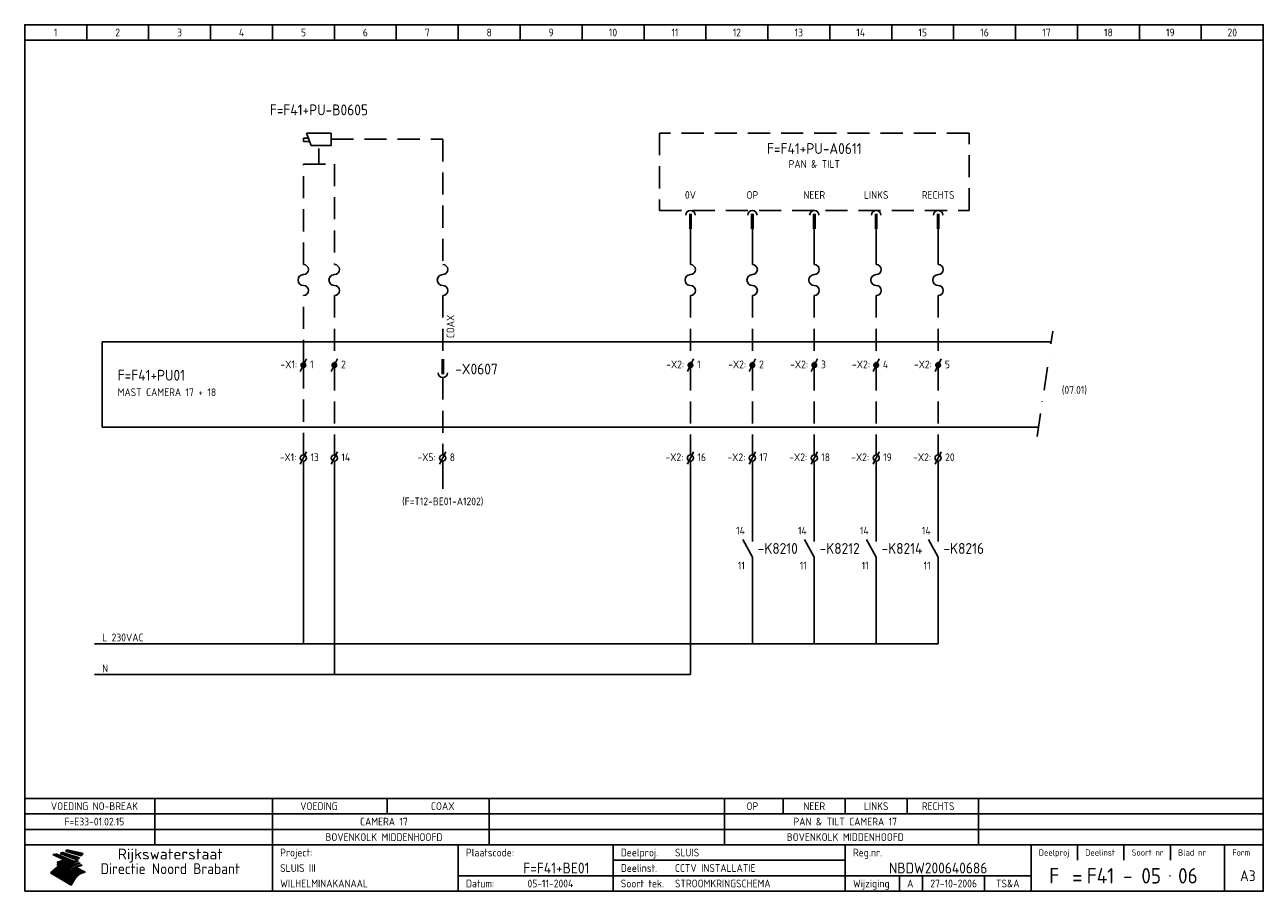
# Model space of a CAD drawing. Extents: x 10 to 410, y 10 to 290.
import ezdxf
from ezdxf.enums import TextEntityAlignment as Align

# ---------------------------------------------------------------- set-up
doc = ezdxf.new("R2010")
doc.units = 0
doc.header["$LTSCALE"] = 15
doc.header["$MEASUREMENT"] = 0
doc.linetypes.add('DASHDOT', pattern=[1, 0.5, -0.25, 0, -0.25])
doc.linetypes.add('HIDDEN', pattern=[9.525, 6.35, -3.175])
doc.layers.get('0').update_dxf_attribs({"linetype": 'CONTINUOUS'})
for name, color, linetype in [('0-25', 7, 'CONTINUOUS'), ('0-35', 2, 'CONTINUOUS'), ('0-50', 3, 'CONTINUOUS'), ('B-25', 7, 'CONTINUOUS'), ('B-35', 2, 'CONTINUOUS'), ('S-25', 7, 'CONTINUOUS')]:
    doc.layers.add(name, color=color, linetype=linetype)
doc.styles.add('ISO', font='iso.shx')
doc.styles.get("Standard").update_dxf_attribs({"font": 'iso.shx'})

# ---------------------------------------------------------------- blocks, each defined once
blk = doc.blocks.new('X101')
at = {"layer": 'S-25', "color": 0}
blk.add_line((1, 2), (-1, -2), dxfattribs=at)
at = {"layer": 'S-25', "color": 0, "const_width": 1}
blk.add_lwpolyline([(-0.5, 0, 1), (0.5, 0, 1)], format="xyb", close=True, dxfattribs=at)
at = {"layer": 'B-25'}
blk.add_attdef('LC', text='', height=2.5, dxfattribs=at).set_placement((-2, -1), align=Align.RIGHT)
blk.add_attdef('KT', (2.16, -1), '', height=2.5, dxfattribs=at)
blk = doc.blocks.new('X105')
at = {"layer": '0-25', "color": 0}
blk.add_line((1, 2), (-1, -2), dxfattribs=at)
blk.add_circle((0, 0), 1, dxfattribs=at)
at = {"layer": '0-25'}
blk.add_point((0, 0), dxfattribs=at)
at = {"layer": 'B-25', "style": 'ISO'}
blk.add_attdef('LC', text='', height=2.5, dxfattribs=at).set_placement((-2.26, -1), align=Align.RIGHT)
blk.add_attdef('KT', (2.26, -1), '', height=2.5, dxfattribs=at)
blk = doc.blocks.new('KADERA3')
at = {"layer": '0-25'}
for p, q in [((30, 285), (30, 290)), ((50, 285), (50, 290)), ((70, 285), (70, 290)), ((90, 285), (90, 290)), ((110, 285), (110, 290)), ((130, 285), (130, 290)), ((150, 285), (150, 290)), ((170, 285), (170, 290)), ((190, 285), (190, 290)), ((210, 285), (210, 290)), ((230, 285), (230, 290)), ((250, 285), (250, 290)), ((270, 285), (270, 290)), ((290, 285), (290, 290)), ((310, 285), (310, 290)), ((330, 285), (330, 290)), ((350, 285), (350, 290)), ((370, 285), (370, 290)), ((390, 285), (390, 290)), ((10, 285), (410, 285)), ((410, 35), (10, 35)), ((410, 30), (10, 30)), ((350, 25), (350, 20)), ((365, 25), (365, 20)), ((380, 25), (380, 20)), ((200, 20), (275, 20)), ((150, 15), (335, 15)), ((292.5, 15), (292.5, 10)), ((300, 15), (300, 10)), ((320, 15), (320, 10))]:
    blk.add_line(p, q, dxfattribs=at)
at = {"layer": '0-25', "color": 7}
for p, q in [((19.1, 21.89), (25.12, 19)), ((19.1, 21.89), (25.12, 19)), ((19.17, 21.86), (20.7, 21.86)), ((19.29, 21.8), (20.83, 21.8)), ((19.4, 21.75), (20.96, 21.75)), ((19.52, 21.69), (21.09, 21.69)), ((19.64, 21.63), (21.22, 21.63)), ((19.74, 21.92), (20.56, 21.92)), ((19.75, 21.58), (21.36, 21.58)), ((19.87, 21.52), (21.49, 21.52)), ((19.99, 21.47), (21.62, 21.47)), ((20.11, 21.41), (21.75, 21.41)), ((20.22, 21.35), (21.88, 21.35)), ((20.25, 21.97), (20.43, 21.97)), ((20.34, 21.3), (22.02, 21.3)), ((20.38, 21.99), (26.02, 19.59)), ((20.38, 21.99), (26.02, 19.59)), ((20.46, 21.24), (22.15, 21.24)), ((20.57, 21.18), (22.28, 21.18)), ((20.69, 21.13), (22.41, 21.13)), ((20.81, 21.07), (22.55, 21.07)), ((20.92, 21.02), (22.68, 21.02)), ((21.04, 20.96), (22.81, 20.96)), ((21.16, 20.9), (22.94, 20.9)), ((21.27, 20.85), (23.07, 20.85)), ((21.39, 20.79), (23.21, 20.79)), ((21.47, 22.25), (26.83, 20.19)), ((21.47, 22.25), (26.83, 20.19)), ((21.49, 22.25), (23.07, 22.25)), ((21.51, 20.73), (23.34, 20.73)), ((21.6, 22.2), (23.25, 22.2)), ((21.63, 20.68), (23.47, 20.68)), ((21.65, 22.31), (22.89, 22.31)), ((21.74, 20.62), (23.6, 20.62)), ((21.75, 22.14), (23.42, 22.14)), ((21.8, 22.37), (22.71, 22.37)), ((21.86, 20.57), (23.73, 20.57)), ((21.9, 22.08), (23.6, 22.08)), ((21.94, 22.42), (22.53, 22.42)), ((21.98, 20.51), (23.87, 20.51)), ((22.04, 22.03), (23.78, 22.03)), ((22.06, 22.48), (22.36, 22.48)), ((22.09, 20.45), (24, 20.45)), ((22.18, 22.53), (27.65, 20.8)), ((22.18, 22.53), (27.65, 20.8)), ((22.19, 21.97), (23.96, 21.97)), ((22.21, 20.4), (24.13, 20.4)), ((22.33, 20.34), (24.26, 20.34)), ((22.34, 21.92), (24.13, 21.92)), ((22.37, 20), (23.08, 20)), ((22.44, 20.28), (24.4, 20.28)), ((22.48, 21.86), (24.31, 21.86)), ((22.49, 20.06), (23.04, 20.06)), ((22.56, 20.23), (24.53, 20.23)), ((22.61, 20.12), (22.93, 20.12)), ((22.63, 21.8), (24.49, 21.8)), ((22.68, 20.17), (24.66, 20.17)), ((22.71, 20.17), (22.82, 20.17)), ((23.11, 20.02), (22.77, 20.2)), ((23.11, 20.02), (22.77, 20.2)), ((22.78, 21.75), (24.67, 21.75)), ((22.79, 20.12), (24.79, 20.12)), ((22.91, 20.06), (24.92, 20.06)), ((22.92, 21.69), (24.85, 21.69)), ((23.03, 20), (25.06, 20)), ((23.07, 21.63), (25.02, 21.63)), ((23.14, 22.99), (28.22, 21.46)), ((23.14, 22.99), (28.22, 21.46)), ((23.15, 22.98), (25.33, 22.98)), ((23.22, 21.58), (25.2, 21.58)), ((23.23, 23.04), (25.09, 23.04)), ((23.32, 23.1), (24.84, 23.1)), ((23.34, 22.93), (25.57, 22.93)), ((23.36, 21.52), (25.38, 21.52)), ((23.4, 23.15), (24.6, 23.15)), ((23.49, 23.21), (24.36, 23.21)), ((23.51, 21.47), (25.56, 21.47)), ((23.52, 22.87), (25.81, 22.87)), ((23.57, 23.27), (24.12, 23.27)), ((23.64, 23.32), (23.87, 23.32)), ((23.66, 21.41), (25.74, 21.41)), ((23.7, 23.36), (28.82, 22.17)), ((23.7, 23.36), (28.82, 22.17)), ((23.71, 22.82), (26.06, 22.82)), ((23.8, 21.35), (25.91, 21.35)), ((23.9, 22.76), (26.3, 22.76)), ((23.95, 21.3), (26.09, 21.3)), ((24.09, 22.7), (26.54, 22.7)), ((24.09, 21.24), (26.27, 21.24)), ((24.24, 21.18), (26.45, 21.18)), ((24.27, 22.65), (26.78, 22.65)), ((24.39, 21.13), (26.62, 21.13)), ((24.46, 22.59), (27.03, 22.59)), ((24.53, 21.07), (26.8, 21.07)), ((24.65, 22.53), (27.27, 22.53)), ((24.68, 21.02), (26.98, 21.02)), ((24.83, 20.96), (27.16, 20.96)), ((24.84, 22.48), (27.51, 22.48)), ((24.97, 20.9), (27.34, 20.9)), ((25.02, 22.42), (27.75, 22.42)), ((25.12, 20.85), (27.51, 20.85)), ((25.21, 22.37), (28, 22.37)), ((25.27, 20.79), (27.63, 20.79)), ((25.4, 22.31), (28.24, 22.31)), ((25.41, 20.73), (27.57, 20.73)), ((25.56, 20.68), (27.51, 20.68)), ((25.58, 22.25), (28.48, 22.25)), ((25.71, 20.62), (27.44, 20.62)), ((25.77, 22.2), (28.72, 22.2)), ((25.85, 20.57), (27.37, 20.57)), ((25.96, 22.14), (28.79, 22.14)), ((26, 20.51), (27.29, 20.51)), ((26.15, 22.08), (28.75, 22.08)), ((26.15, 20.45), (27.22, 20.45)), ((26.29, 20.4), (27.14, 20.4)), ((26.33, 22.03), (28.71, 22.03)), ((26.44, 20.34), (27.06, 20.34)), ((26.52, 21.97), (28.66, 21.97)), ((26.59, 20.28), (26.97, 20.28)), ((26.71, 21.92), (28.62, 21.92)), ((26.73, 20.23), (26.89, 20.23)), ((26.9, 21.86), (28.57, 21.86)), ((27.08, 21.8), (28.52, 21.8)), ((27.27, 21.75), (28.48, 21.75)), ((27.46, 21.69), (28.43, 21.69)), ((27.65, 21.63), (28.38, 21.63)), ((27.83, 21.58), (28.33, 21.58)), ((28.02, 21.52), (28.28, 21.52)), ((28.21, 21.47), (28.22, 21.47)), ((20.58, 17.88), (18.3, 16)), ((20.58, 17.88), (18.3, 16)), ((24.94, 11.97), (18.3, 16)), ((24.94, 11.97), (18.3, 16)), ((18.31, 16.01), (20.96, 16.01)), ((18.38, 16.07), (21.46, 16.07)), ((18.45, 16.12), (21.88, 16.12)), ((18.52, 16.18), (22.15, 16.18)), ((18.59, 16.23), (22.38, 16.23)), ((18.65, 16.29), (22.58, 16.29)), ((18.72, 16.35), (22.75, 16.35)), ((18.79, 16.4), (22.91, 16.4)), ((18.86, 16.46), (20.6, 16.46)), ((18.93, 16.52), (20.6, 16.52)), ((18.99, 16.57), (20.6, 16.57)), ((19.06, 16.63), (20.6, 16.63)), ((19.13, 16.68), (20.6, 16.68)), ((19.2, 16.74), (20.6, 16.74)), ((19.27, 16.8), (20.6, 16.8)), ((19.33, 16.85), (21.07, 16.85)), ((19.4, 16.91), (21.55, 16.91)), ((19.47, 16.97), (21.88, 16.97)), ((19.54, 17.02), (22.13, 17.02)), ((19.61, 17.08), (22.34, 17.08)), ((19.67, 17.13), (20.6, 17.13)), ((19.74, 17.19), (20.6, 17.19)), ((19.81, 17.25), (20.6, 17.25)), ((19.88, 17.3), (20.6, 17.3)), ((19.95, 17.36), (20.6, 17.36)), ((20.01, 17.42), (20.6, 17.42)), ((20.08, 17.47), (20.93, 17.47)), ((20.15, 17.53), (21.26, 17.53)), ((20.22, 17.58), (21.51, 17.58)), ((20.29, 17.64), (21.72, 17.64)), ((20.35, 17.7), (21.9, 17.7)), ((20.42, 17.75), (22.07, 17.75)), ((20.49, 17.81), (22.22, 17.81)), ((20.56, 17.87), (22.36, 17.87)), ((20.6, 19.11), (20.58, 19.51)), ((20.6, 19.11), (20.58, 19.51)), ((20.58, 19.5), (22.09, 19.5)), ((20.58, 19.44), (21.95, 19.44)), ((20.59, 19.38), (21.79, 19.38)), ((20.59, 19.33), (21.62, 19.33)), ((20.59, 19.27), (21.42, 19.27)), ((20.6, 19.22), (21.2, 19.22)), ((20.6, 19.16), (20.93, 19.16)), ((20.6, 19.11), (20.69, 19.12)), ((20.6, 19.11), (20.69, 19.12)), ((20.6, 18.79), (20.77, 18.81)), ((20.6, 18.79), (20.77, 18.81)), ((20.6, 18.29), (20.6, 18.79)), ((20.6, 18.29), (20.6, 18.79)), ((20.6, 18.77), (22.46, 18.77)), ((20.6, 18.71), (22.33, 18.71)), ((20.6, 18.65), (22.19, 18.65)), ((20.6, 18.6), (22.04, 18.6)), ((20.6, 18.54), (21.87, 18.54)), ((20.6, 18.48), (21.68, 18.48)), ((20.6, 18.43), (21.46, 18.43)), ((20.6, 18.37), (21.21, 18.37)), ((20.6, 18.32), (20.87, 18.32)), ((20.6, 18.29), (20.88, 18.32)), ((20.6, 18.29), (20.88, 18.32)), ((20.6, 17.88), (20.86, 17.91)), ((20.6, 17.88), (20.86, 17.91)), ((20.6, 17.43), (20.97, 17.48)), ((20.6, 17.43), (20.97, 17.48)), ((20.6, 17.43), (20.6, 17.09)), ((20.6, 17.43), (20.6, 17.09)), ((20.6, 17.09), (21.26, 17.16)), ((20.6, 17.09), (21.26, 17.16)), ((20.6, 16.8), (21.37, 16.89)), ((20.6, 16.8), (21.37, 16.89)), ((20.6, 16.8), (20.6, 16.45)), ((20.6, 16.8), (20.6, 16.45)), ((20.6, 16.45), (21.56, 16.56)), ((20.6, 16.45), (21.56, 16.56)), ((20.6, 15.97), (21.67, 16.09)), ((20.6, 15.97), (21.67, 16.09)), ((20.7, 16.46), (23.06, 16.46)), ((20.9, 19.55), (22.23, 19.55)), ((20.9, 18.82), (22.59, 18.82)), ((20.98, 17.92), (22.5, 17.92)), ((21.02, 17.13), (22.53, 17.13)), ((21.19, 19.61), (22.35, 19.61)), ((21.2, 16.52), (23.2, 16.52)), ((21.32, 18.88), (22.71, 18.88)), ((21.32, 17.98), (22.62, 17.98)), ((21.42, 19.67), (22.47, 19.67)), ((21.47, 17.19), (22.7, 17.19)), ((21.59, 18.03), (22.74, 18.03)), ((21.61, 18.93), (22.82, 18.93)), ((21.62, 19.72), (22.59, 19.72)), ((21.72, 16.57), (23.32, 16.57)), ((21.77, 17.25), (22.85, 17.25)), ((21.8, 19.78), (22.69, 19.78)), ((21.8, 18.09), (22.85, 18.09)), ((21.84, 18.99), (22.92, 18.99)), ((21.96, 19.83), (22.79, 19.83)), ((21.99, 18.15), (22.95, 18.15)), ((22.01, 17.3), (22.99, 17.3)), ((22.03, 19.05), (23.03, 19.05)), ((22.1, 16.63), (23.44, 16.63)), ((22.11, 19.89), (22.89, 19.89)), ((22.16, 18.2), (23.05, 18.2)), ((22.21, 19.1), (23.12, 19.1)), ((22.21, 17.36), (23.12, 17.36)), ((22.24, 19.95), (22.99, 19.95)), ((22.31, 18.26), (23.15, 18.26)), ((22.36, 19.16), (23.22, 19.16)), ((22.38, 16.68), (23.56, 16.68)), ((22.39, 17.42), (23.24, 17.42)), ((22.45, 18.32), (23.24, 18.32)), ((22.51, 19.22), (23.3, 19.22)), ((22.56, 17.47), (23.36, 17.47)), ((22.59, 18.37), (23.33, 18.37)), ((22.6, 16.74), (23.66, 16.74)), ((22.64, 19.27), (23.39, 19.27)), ((22.71, 18.43), (23.42, 18.43)), ((22.71, 17.53), (23.47, 17.53)), ((22.77, 19.33), (23.47, 19.33)), ((22.79, 16.8), (23.77, 16.8)), ((22.83, 18.48), (23.5, 18.48)), ((22.84, 17.58), (23.57, 17.58)), ((22.89, 19.38), (23.55, 19.38)), ((22.94, 18.54), (23.58, 18.54)), ((22.96, 16.85), (23.86, 16.85)), ((22.97, 17.64), (23.67, 17.64)), ((23, 19.44), (23.63, 19.44)), ((23.04, 18.6), (23.66, 18.6)), ((23.1, 19.5), (23.72, 19.5)), ((23.1, 17.7), (23.77, 17.7)), ((23.12, 16.91), (23.96, 16.91)), ((23.14, 18.65), (23.74, 18.65)), ((23.15, 19.95), (25.19, 19.95)), ((23.21, 19.55), (23.8, 19.55)), ((23.21, 17.75), (23.86, 17.75)), ((23.21, 16.01), (28.9, 16.01)), ((23.24, 18.71), (23.82, 18.71)), ((23.26, 19.89), (25.32, 19.89)), ((23.26, 16.97), (24.05, 16.97)), ((23.3, 19.61), (23.88, 19.61)), ((23.32, 17.81), (23.95, 17.81)), ((23.33, 18.77), (23.91, 18.77)), ((23.37, 16.07), (29.08, 16.07)), ((23.38, 19.83), (25.45, 19.83)), ((23.39, 19.67), (23.81, 19.67)), ((23.39, 17.02), (24.14, 17.02)), ((23.42, 18.82), (23.99, 18.82)), ((23.42, 17.87), (24.03, 17.87)), ((23.45, 19.7), (23.58, 19.79)), ((23.45, 19.7), (23.58, 19.79)), ((23.48, 19.72), (23.7, 19.72)), ((23.5, 19.78), (25.58, 19.78)), ((23.51, 18.88), (24.07, 18.88)), ((23.51, 16.12), (29.27, 16.12)), ((23.52, 17.92), (24.11, 17.92)), ((23.52, 17.08), (24.22, 17.08)), ((23.54, 18.9), (24.3, 19.42)), ((23.54, 18.9), (24.3, 19.42)), ((23.56, 19.78), (23.59, 19.78)), ((23.56, 19.39), (23.9, 19.62)), ((23.56, 19.39), (23.9, 19.62)), ((23.58, 19.79), (23.9, 19.62)), ((23.58, 19.79), (23.9, 19.62)), ((23.59, 18.93), (24.15, 18.93)), ((23.61, 19.72), (25.72, 19.72)), ((23.62, 17.98), (24.2, 17.98)), ((23.63, 17.13), (24.3, 17.13)), ((23.65, 18.59), (24.62, 19.25)), ((23.65, 18.59), (24.62, 19.25)), ((29.41, 16.17), (23.65, 16.17)), ((23.67, 18.99), (24.23, 18.99)), ((23.71, 18.03), (24.28, 18.03)), ((23.73, 19.67), (25.85, 19.67)), ((23.75, 19.05), (24.32, 19.05)), ((23.75, 17.19), (24.38, 17.19)), ((23.77, 16.23), (29.47, 16.23)), ((23.79, 18.09), (24.36, 18.09)), ((23.83, 19.1), (24.4, 19.1)), ((23.85, 19.61), (25.98, 19.61)), ((23.85, 17.25), (24.46, 17.25)), ((23.88, 18.15), (24.44, 18.15)), ((23.89, 16.29), (29.36, 16.29)), ((23.92, 19.16), (24.48, 19.16)), ((23.94, 18.19), (25.23, 19.07)), ((23.94, 18.19), (25.23, 19.07)), ((23.95, 17.3), (24.55, 17.3)), ((23.96, 19.55), (25.96, 19.55)), ((23.96, 18.2), (24.53, 18.2)), ((24, 19.22), (24.56, 19.22)), ((24, 16.35), (29.24, 16.35)), ((24.04, 18.26), (24.61, 18.26)), ((24.05, 17.36), (24.63, 17.36)), ((24.06, 17.88), (25.34, 18.76)), ((24.06, 17.88), (25.34, 18.76)), ((24.08, 19.5), (25.88, 19.5)), ((24.08, 19.27), (24.58, 19.27)), ((24.11, 16.4), (29.13, 16.4)), ((24.13, 18.32), (24.69, 18.32)), ((24.14, 17.42), (24.71, 17.42)), ((24.16, 19.33), (24.47, 19.33)), ((24.2, 19.44), (25.79, 19.44)), ((24.21, 18.37), (24.77, 18.37)), ((24.21, 16.46), (29.02, 16.46)), ((24.23, 17.47), (24.79, 17.47)), ((24.24, 17.48), (25.52, 18.36)), ((24.24, 17.48), (25.52, 18.36)), ((24.25, 19.38), (24.36, 19.38)), ((24.29, 18.43), (24.85, 18.43)), ((24.3, 19.42), (24.62, 19.25)), ((24.3, 19.42), (24.62, 19.25)), ((24.31, 19.38), (25.71, 19.38)), ((24.31, 17.53), (24.87, 17.53)), ((24.31, 16.52), (28.91, 16.52)), ((24.35, 17.17), (25.64, 18.05)), ((24.35, 17.17), (25.64, 18.05)), ((24.37, 18.48), (24.94, 18.48)), ((24.39, 17.58), (24.96, 17.58)), ((24.4, 16.57), (28.79, 16.57)), ((24.43, 19.33), (25.62, 19.33)), ((24.45, 18.54), (25.02, 18.54)), ((24.47, 17.64), (25.04, 17.64)), ((24.49, 16.63), (28.68, 16.63)), ((24.54, 18.6), (25.1, 18.6)), ((24.55, 19.27), (25.54, 19.27)), ((24.56, 17.7), (25.12, 17.7)), ((24.57, 16.68), (28.57, 16.68)), ((24.62, 18.65), (25.18, 18.65)), ((24.63, 16.72), (25.91, 17.6)), ((24.63, 16.72), (25.91, 17.6)), ((24.64, 17.75), (25.2, 17.75)), ((24.66, 16.74), (28.45, 16.74)), ((24.67, 19.22), (25.45, 19.22)), ((24.7, 18.71), (25.27, 18.71)), ((24.72, 17.81), (25.29, 17.81)), ((24.74, 16.8), (28.34, 16.8)), ((24.78, 19.16), (25.37, 19.16)), ((24.78, 18.77), (25.34, 18.77)), ((24.8, 17.87), (25.37, 17.87)), ((24.82, 16.85), (28.23, 16.85)), ((24.87, 18.82), (25.4, 18.82)), ((24.89, 17.92), (25.45, 17.92)), ((24.9, 19.1), (25.28, 19.1)), ((24.9, 16.91), (28.11, 16.91)), ((24.95, 18.88), (25.45, 18.88)), ((24.97, 17.98), (25.53, 17.98)), ((24.99, 16.97), (28, 16.97)), ((25.02, 19.05), (25.2, 19.05)), ((25.03, 18.93), (25.51, 18.93)), ((25.05, 18.03), (25.61, 18.03)), ((25.07, 17.02), (27.89, 17.02)), ((25.11, 18.99), (25.57, 18.99)), ((26.02, 19.59), (25.12, 19)), ((26.02, 19.59), (25.12, 19)), ((25.13, 18.09), (25.68, 18.09)), ((25.15, 17.08), (27.77, 17.08)), ((25.19, 19.05), (25.63, 19.05)), ((25.21, 18.15), (25.75, 18.15)), ((25.23, 17.13), (27.66, 17.13)), ((25.26, 19.1), (25.7, 19.1)), ((25.3, 18.2), (25.82, 18.2)), ((25.31, 17.19), (27.55, 17.19)), ((25.33, 19.16), (25.77, 19.16)), ((25.38, 18.26), (25.89, 18.26)), ((25.39, 19.22), (25.85, 19.22)), ((25.4, 17.25), (27.43, 17.25)), ((25.46, 18.32), (25.97, 18.32)), ((25.47, 19.27), (25.93, 19.27)), ((25.48, 17.3), (27.32, 17.3)), ((25.54, 19.33), (26.03, 19.33)), ((25.54, 18.37), (26.06, 18.37)), ((25.56, 17.36), (27.21, 17.36)), ((25.62, 18.43), (26.14, 18.43)), ((25.63, 19.38), (26.13, 19.38)), ((25.64, 17.42), (27.1, 17.42)), ((25.7, 18.48), (26.24, 18.48)), ((25.72, 19.44), (26.24, 19.44)), ((25.73, 17.47), (26.98, 17.47)), ((25.79, 18.54), (26.34, 18.54)), ((25.81, 17.53), (26.87, 17.53)), ((25.82, 19.5), (26.36, 19.5)), ((25.89, 18.6), (26.46, 18.6)), ((25.89, 17.58), (26.76, 17.58)), ((25.93, 19.55), (26.53, 19.55)), ((25.96, 17.64), (26.64, 17.64)), ((25.99, 18.65), (26.58, 18.65)), ((26.04, 17.7), (26.59, 17.7)), ((26.06, 19.61), (26.85, 19.61)), ((26.1, 18.71), (26.72, 18.71)), ((26.12, 17.75), (26.67, 17.75)), ((26.2, 17.81), (26.76, 17.81)), ((26.21, 19.67), (27.23, 19.67)), ((26.23, 18.77), (26.89, 18.77)), ((26.29, 17.87), (26.86, 17.87)), ((26.37, 18.82), (27.09, 18.82)), ((26.39, 17.92), (26.97, 17.92)), ((26.44, 19.72), (27.18, 19.72)), ((26.49, 17.98), (27.09, 17.98)), ((26.53, 18.88), (27.34, 18.88)), ((26.56, 17.68), (29.54, 16.2)), ((26.56, 17.68), (29.54, 16.2)), ((26.6, 18.03), (27.22, 18.03)), ((26.72, 18.09), (27.38, 18.09)), ((26.73, 18.93), (27.66, 18.93)), ((26.85, 18.15), (27.56, 18.15)), ((26.99, 18.99), (27.9, 18.99)), ((27, 18.2), (27.8, 18.2)), ((27.13, 19.78), (27.25, 19.64)), ((27.13, 19.78), (27.25, 19.64)), ((27.18, 18.26), (28.13, 18.26)), ((27.26, 19.05), (27.84, 19.05)), ((27.39, 18.32), (28.47, 18.32)), ((27.7, 18.37), (28.49, 18.37)), ((27.78, 19.1), (27.93, 18.96)), ((27.78, 19.1), (27.93, 18.96)), ((28, 18.43), (28.44, 18.43)), ((28.29, 15.83), (29.54, 16.2)), ((28.29, 15.83), (29.54, 16.2)), ((28.39, 18.48), (28.54, 18.32)), ((28.39, 18.48), (28.54, 18.32)), ((29.54, 16.2), (29.45, 16.17)), ((29.54, 16.2), (29.45, 16.17)), ((29.46, 16.18), (29.47, 16.18)), ((18.38, 15.95), (20.6, 15.95)), ((18.47, 15.9), (20.6, 15.9)), ((18.57, 15.84), (20.6, 15.84)), ((18.66, 15.78), (20.6, 15.78)), ((18.75, 15.73), (20.6, 15.73)), ((18.85, 15.67), (20.6, 15.67)), ((18.94, 15.62), (20.6, 15.62)), ((19.03, 15.56), (27.83, 15.56)), ((19.12, 15.5), (27.75, 15.5)), ((19.22, 15.45), (27.66, 15.45)), ((19.31, 15.39), (27.58, 15.39)), ((19.4, 15.33), (27.5, 15.33)), ((19.49, 15.28), (27.43, 15.28)), ((19.59, 15.22), (27.36, 15.22)), ((19.68, 15.17), (27.29, 15.17)), ((19.77, 15.11), (27.22, 15.11)), ((19.86, 15.05), (27.15, 15.05)), ((19.96, 15), (27.09, 15)), ((20.05, 14.94), (27.02, 14.94)), ((20.14, 14.88), (26.96, 14.88)), ((20.24, 14.83), (26.9, 14.83)), ((20.33, 14.77), (26.84, 14.77)), ((20.42, 14.72), (26.79, 14.72)), ((20.51, 14.66), (26.73, 14.66)), ((20.6, 15.97), (20.6, 15.58)), ((20.6, 15.97), (20.6, 15.58)), ((20.6, 15.58), (21.95, 15.73)), ((20.6, 15.58), (21.95, 15.73)), ((20.61, 14.6), (26.68, 14.6)), ((20.7, 14.55), (26.62, 14.55)), ((20.79, 14.49), (26.57, 14.49)), ((20.88, 14.43), (26.52, 14.43)), ((20.94, 15.62), (27.92, 15.62)), ((20.98, 14.38), (26.47, 14.38)), ((21.07, 14.32), (26.42, 14.32)), ((21.16, 14.27), (26.38, 14.27)), ((21.25, 14.21), (26.33, 14.21)), ((21.35, 14.15), (26.29, 14.15)), ((21.44, 14.1), (26.24, 14.1)), ((21.45, 15.67), (28.01, 15.67)), ((21.53, 14.04), (26.2, 14.04)), ((21.63, 13.98), (26.16, 13.98)), ((21.72, 13.93), (26.12, 13.93)), ((21.81, 13.87), (26.08, 13.87)), ((21.9, 13.82), (26.04, 13.82)), ((21.96, 15.73), (28.11, 15.73)), ((22, 13.76), (26, 13.76)), ((22.09, 13.7), (25.96, 13.7)), ((22.18, 13.65), (25.93, 13.65)), ((22.27, 13.59), (25.89, 13.59)), ((22.34, 15.78), (28.21, 15.78)), ((22.37, 13.53), (25.86, 13.53)), ((22.46, 13.48), (25.82, 13.48)), ((22.55, 13.42), (25.79, 13.42)), ((22.62, 15.84), (28.33, 15.84)), ((22.65, 13.37), (25.76, 13.37)), ((22.74, 13.31), (25.73, 13.31)), ((22.83, 13.25), (25.69, 13.25)), ((22.84, 15.9), (28.52, 15.9)), ((22.92, 13.2), (25.66, 13.2)), ((23.02, 13.14), (25.63, 13.14)), ((23.04, 15.95), (28.71, 15.95)), ((23.11, 13.08), (25.59, 13.08)), ((23.2, 13.03), (25.56, 13.03)), ((23.29, 12.97), (25.53, 12.97)), ((23.39, 12.92), (25.5, 12.92)), ((23.48, 12.86), (25.46, 12.86)), ((23.57, 12.8), (25.43, 12.8)), ((23.66, 12.75), (25.4, 12.75)), ((23.76, 12.69), (25.36, 12.69)), ((23.85, 12.63), (25.33, 12.63)), ((23.94, 12.58), (25.3, 12.58)), ((24.04, 12.52), (25.26, 12.52)), ((24.13, 12.47), (25.23, 12.47)), ((24.22, 12.41), (25.2, 12.41)), ((24.31, 12.35), (25.17, 12.35)), ((24.41, 12.3), (25.13, 12.3)), ((24.5, 12.24), (25.1, 12.24)), ((24.59, 12.18), (25.07, 12.18)), ((24.68, 12.13), (25.03, 12.13)), ((24.78, 12.07), (25, 12.07)), ((24.87, 12.02), (24.97, 12.02)), ((24.94, 11.97), (25.81, 13.45)), ((24.94, 11.97), (25.81, 13.45))]:
    blk.add_line(p, q, dxfattribs=at)
for centre, radius, start, end in [((19.15, 29.7), 7.8, 269.6055, 279.0886), ((19.15, 29.7), 7.8, 269.6055, 279.0886), ((19.93, 25.38), 5.91, 276.3402, 298.7463), ((19.93, 25.38), 5.91, 276.3402, 298.7463), ((19.84, 25.09), 6.03, 278.129, 302.868), ((19.84, 25.09), 6.03, 278.129, 302.868), ((19.84, 27.26), 5.27, 288.0217, 296.3084), ((19.84, 27.26), 5.27, 288.0217, 296.3084), ((20.49, 27.56), 5.28, 300.0654, 307.393), ((20.49, 27.56), 5.28, 300.0654, 307.393), ((24.11, 24.7), 5.26, 301.1147, 312.2814), ((24.11, 24.7), 5.26, 301.1147, 312.2814), ((21.95, 27.32), 8.59, 316.9248, 323.1399), ((21.95, 27.32), 8.59, 316.9248, 323.1399), ((20.21, 23.78), 5.91, 273.6149, 304.3803), ((20.21, 23.78), 5.91, 273.6149, 304.3803), ((20.35, 24.56), 5.76, 274.164, 302.5474), ((20.35, 24.56), 5.76, 274.164, 302.5474), ((20.05, 24.28), 6.02, 277.9472, 305.7139), ((20.05, 24.28), 6.02, 277.9472, 305.7139), ((20.04, 23.49), 6.09, 278.8115, 306.4242), ((20.04, 23.49), 6.09, 278.8115, 306.4242), ((20.53, 23.07), 5.96, 277.0519, 304.973), ((20.53, 23.07), 5.96, 277.0519, 304.973), ((20.72, 22.76), 5.91, 276.3402, 304.3803), ((20.72, 22.76), 5.91, 276.3402, 304.3803), ((21.06, 22.34), 5.81, 274.9043, 303.1745), ((21.06, 22.34), 5.81, 274.9043, 303.1745), ((20.82, 22.06), 6.04, 278.1111, 305.8489), ((20.82, 22.06), 6.04, 278.1111, 305.8489), ((21.3, 21.6), 5.91, 276.3402, 304.3803), ((21.3, 21.6), 5.91, 276.3402, 304.3803), ((27.05, 17.17), 2.63, 107.4286, 133.7799), ((27.05, 17.17), 2.63, 107.4286, 133.7799), ((27.45, 16.91), 2.81, 110.4143, 138.7411), ((27.45, 16.91), 2.81, 110.4143, 138.7411), ((27.57, 15.64), 3.4, 98.1566, 126.9045), ((27.57, 15.64), 3.4, 98.1566, 126.9045), ((27.91, 15.54), 3.39, 100.5835, 132.088), ((27.91, 15.54), 3.39, 100.5835, 132.088), ((28.21, 14.74), 3.67, 95.7581, 128.7216), ((28.21, 14.74), 3.67, 95.7581, 128.7216), ((27.01, 16.84), 2.93, 87.7348, 104.8316), ((27.01, 16.84), 2.93, 87.7348, 104.8316), ((27.37, 15.71), 3.93, 91.7838, 103.2817), ((27.37, 15.71), 3.93, 91.7838, 103.2817), ((28.4, 15.05), 3.21, 96.3886, 125.0052), ((28.4, 15.05), 3.21, 96.3886, 125.0052), ((27.82, 16.31), 2.8, 90.634, 105.1984), ((27.82, 16.31), 2.8, 90.634, 105.1984), ((28.19, 15.04), 3.93, 93.8342, 103.2817), ((28.19, 15.04), 3.93, 93.8342, 103.2817), ((28.58, 15.69), 2.8, 93.8141, 105.1984), ((28.58, 15.69), 2.8, 93.8141, 105.1984), ((28.95, 14.41), 3.93, 96.0135, 103.2817), ((28.95, 14.41), 3.93, 96.0135, 103.2817), ((31.24, 10.26), 6.3, 117.9568, 149.6251), ((31.24, 10.26), 6.3, 117.9568, 149.6251)]:
    blk.add_arc(centre, radius, start, end, dxfattribs=at)
at = {"layer": '0-35'}
for p, q in [((90, 25), (90, 10)), ((150, 25), (150, 10)), ((200, 25), (200, 10)), ((275, 25), (275, 10)), ((335, 25), (335, 10)), ((397.5, 25), (397.5, 10))]:
    blk.add_line(p, q, dxfattribs=at)
at = {"layer": '0-50'}
for p, q in [((10, 25), (410, 25)), ((348.75, 15), (351.25, 15)), ((348.75, 13.5), (351.25, 13.5))]:
    blk.add_line(p, q, dxfattribs=at)
blk.add_lwpolyline([(10, 10), (410, 10), (410, 290), (10, 290)], close=True, dxfattribs=at)
at = {"layer": '0-50', "const_width": 0.25}
blk.add_lwpolyline([(379.75, 15, 1), (380, 15, 1)], format="xyb", close=True, dxfattribs=at)
at = {"layer": '0-25', "style": 'ISO'}
for s, height, p in [('Project:', 2.5, (92.5, 22.5)), ('Plaatscode:', 2.5, (152.5, 22.5)), ('Deelproj.', 2.5, (202.5, 22.5)), ('Reg.nr.', 2.5, (277.5, 22.5)), ('Deelproj', 2, (337.5, 22.5)), ('Deelinst', 2, (352.5, 22.5)), ('Soort nr', 2, (367.5, 22.5)), ('Blad nr', 2, (382.5, 22.5)), ('Form', 2, (400, 22.5)), ('Deelinst.', 2.5, (202.5, 17.5)), ('Datum:', 2.5, (152.5, 12.5)), ('Soort tek.', 2.5, (202.5, 12.5)), ('Wijziging', 2.5, (277.5, 12.5))]:
    blk.add_text(s, height=height, dxfattribs=at).set_placement(p, align=Align.MIDDLE_LEFT)
for tag, p in [('STR1', (20, 287.5)), ('STR2', (40, 287.5)), ('STR3', (60, 287.5)), ('STR4', (80, 287.5)), ('STR5', (100, 287.5)), ('STR6', (120, 287.5)), ('STR7', (140, 287.5)), ('STR8', (160, 287.5)), ('STR9', (180, 287.5)), ('STR10', (200, 287.5)), ('STR11', (220, 287.5)), ('STR12', (240, 287.5)), ('STR13', (260, 287.5)), ('STR14', (280, 287.5)), ('STR15', (300, 287.5)), ('STR16', (320, 287.5)), ('STR17', (340, 287.5)), ('STR18', (360, 287.5)), ('STR19', (380, 287.5)), ('STR20', (400, 287.5)), ('W', (180, 12.5)), ('Z', (310, 12.5)), ('Y', (327.5, 12.5))]:
    blk.add_attdef(tag, text='', height=2.5, dxfattribs=at).set_placement(p, align=Align.MIDDLE)
for tag, p in [('N', (220, 22.5)), ('B', (92.5, 17.5)), ('P', (220, 17.5)), ('C', (92.5, 12.5)), ('U', (220, 12.5)), ('REV', (295, 12.5))]:
    blk.add_attdef(tag, text='', height=2.5, dxfattribs=at).set_placement(p, align=Align.MIDDLE_LEFT)
at = {"layer": '0-35', "style": 'ISO', "width": 1.00614}
blk.add_text('Rijkswaterstaat', height=3.5, dxfattribs=at).set_placement((40, 20.28), (74, 20.28), align=Align.FIT)
at = {"layer": '0-35', "color": 2, "style": 'ISO', "width": 0.948867}
blk.add_text('Directie Noord Brabant', height=3.5, dxfattribs=at).set_placement((34.5, 15.53), (79.5, 15.53), align=Align.FIT)
at = {"layer": '0-35', "style": 'ISO'}
for tag, p in [('X', (178.5, 17.5)), ('FORM', (402.5, 15))]:
    blk.add_attdef(tag, text='', height=3.5, dxfattribs=at).set_placement(p, align=Align.MIDDLE_LEFT)
blk.add_attdef('RNR', text='', height=3.5, dxfattribs=at).set_placement((305, 17.5), align=Align.MIDDLE)
at = {"layer": '0-50', "style": 'ISO'}
for tag, p in [('M', (342.5, 15)), ('O', (365, 15))]:
    blk.add_attdef(tag, text='', height=5, dxfattribs=at).set_placement(p, align=Align.MIDDLE)
blk.add_attdef('Q', text='', height=5, dxfattribs=at).set_placement((382.5, 15), align=Align.MIDDLE_LEFT)
blk = doc.blocks.new('0034')
at = {"layer": 'S-25'}
for p, q in [((0, 0), (0, -5)), ((0, -10), (-3.12, -4.38)), ((0, -10), (0, -15))]:
    blk.add_line(p, q, dxfattribs=at)
at = {"layer": 'B-25'}
for tag, p in [('KN1', (-2.43, -2.73)), ('KN2', (-2.43, -14.01))]:
    blk.add_attdef(tag, text='', height=2.5, dxfattribs=at).set_placement(p, align=Align.RIGHT)
blk.add_attdef('OM1', (4, -13.01), '', height=2.5, dxfattribs=at)
at = {"layer": 'B-35'}
blk.add_attdef('KT', (4.14, -8.99), '', height=3.5, dxfattribs=at)

msp = doc.modelspace()

# ---------------------------------------------------------------- linework, layer by layer
at = {"linetype": 'DASHDOT'}
msp.add_line((337, 157), (342, 191), dxfattribs=at)
at = {"layer": '0-25'}
for p, q in [((10, 40), (410, 40)), ((52, 25), (52, 40)), ((90, 25), (90, 40)), ((127, 35), (127, 40)), ((160, 25), (160, 40)), ((236, 25), (236, 40)), ((255, 35), (255, 40)), ((275, 35), (275, 40)), ((295, 35), (295, 40)), ((318, 25), (318, 40))]:
    msp.add_line(p, q, dxfattribs=at)
at = {"layer": 'S-25', "color": 0}
for p, q in [((100, 253.38), (100, 252.25)), ((101.62, 253.38), (100, 253.38)), ((100, 252.25), (102, 252.25)), ((102.5, 251), (101, 255)), ((101, 255), (109, 255)), ((109, 255), (109, 251)), ((109, 251), (102.5, 251))]:
    msp.add_line(p, q, dxfattribs=at)
at = {"layer": 'S-25', "linetype": 'HIDDEN', "ltscale": 0.075}
for p, q in [((109, 253), (145, 253)), ((145, 253), (145, 212.5)), ((215, 255), (215, 230)), ((315, 255), (215, 255)), ((315, 230), (315, 255)), ((105, 245), (105, 250)), ((100, 212.5), (100, 245)), ((100, 245), (110, 245)), ((110, 245), (110, 212.5)), ((215, 230), (315, 230)), ((100, 181), (100, 202.5)), ((110, 202.5), (110, 181)), ((145, 202.5), (145, 182)), ((225, 202.5), (225, 181)), ((245, 202.5), (245, 181)), ((265, 202.5), (265, 181)), ((285, 202.5), (285, 181)), ((305, 202.5), (305, 181)), ((100, 151), (100, 179)), ((110, 179), (110, 151)), ((145, 176), (145, 151)), ((225, 179), (225, 151)), ((245, 179), (245, 151)), ((265, 179), (265, 151)), ((285, 179), (285, 151)), ((305, 179), (305, 151))]:
    msp.add_line(p, q, dxfattribs=at)
at = {"layer": 'S-25', "color": 0, "linetype": 'HIDDEN'}
for p, q in [((225, 220), (225, 224)), ((245, 220), (245, 224)), ((265, 220), (265, 224)), ((285, 220), (285, 224)), ((305, 220), (305, 224))]:
    msp.add_line(p, q, dxfattribs=at)
at = {"layer": 'S-25', "linetype": 'HIDDEN'}
for p, q in [((225, 220), (225, 212.5)), ((245, 220), (245, 212.5)), ((265, 220), (265, 212.5)), ((285, 220), (285, 212.5)), ((305, 220), (305, 212.5))]:
    msp.add_line(p, q, dxfattribs=at)
at = {"layer": 'S-25'}
for p, q in [((341.49, 187.5), (35, 187.5)), ((35, 187.5), (35, 160)), ((35, 160), (337.44, 160)), ((100, 90), (100, 149)), ((110, 149), (110, 80)), ((145, 149), (145, 140)), ((225, 149), (225, 80)), ((245, 149), (245, 128)), ((265, 149), (265, 128)), ((285, 149), (285, 128)), ((305, 149), (305, 128)), ((245, 113), (245, 103)), ((265, 113), (265, 90)), ((285, 113), (285, 90)), ((305, 113), (305, 90)), ((245, 90), (245, 103)), ((32.5, 90), (305, 90)), ((32.5, 80), (225, 80))]:
    msp.add_line(p, q, dxfattribs=at)
at = {"layer": 'S-25', "color": 0, "const_width": 1}
for points in [[(225, 224), (225, 229)], [(245, 224), (245, 229)], [(265, 224), (265, 229)], [(285, 224), (285, 229)], [(305, 224), (305, 229)], [(145, 182), (145, 177)]]:
    msp.add_lwpolyline(points, dxfattribs=at)
at = {"layer": 'S-25', "color": 0}
for centre, radius, start, end in [((225, 228.5), 1.5, 0, 180), ((245, 228.5), 1.5, 0, 180), ((265, 228.5), 1.5, 0, 180), ((285, 228.5), 1.5, 0, 180), ((305, 228.5), 1.5, 0, 180), ((100, 210.88), 1.62, 270, 90), ((110, 210.88), 1.62, 270, 90), ((145, 210.88), 1.62, 270, 90), ((225, 210.88), 1.62, 270, 90), ((245, 210.88), 1.62, 270, 90), ((265, 210.88), 1.62, 270, 90), ((285, 210.88), 1.62, 270, 90), ((305, 210.88), 1.62, 270, 90), ((100, 207.5), 1.75, 90, 270), ((110, 207.5), 1.75, 90, 270), ((145, 207.5), 1.75, 90, 270), ((225, 207.5), 1.75, 90, 270), ((245, 207.5), 1.75, 90, 270), ((265, 207.5), 1.75, 90, 270), ((285, 207.5), 1.75, 90, 270), ((305, 207.5), 1.75, 90, 270), ((100, 204.12), 1.62, 270, 90), ((110, 204.12), 1.62, 270, 90), ((145, 204.12), 1.62, 270, 90), ((225, 204.12), 1.62, 270, 90), ((245, 204.12), 1.62, 270, 90), ((265, 204.12), 1.62, 270, 90), ((285, 204.12), 1.62, 270, 90), ((305, 204.12), 1.62, 270, 90), ((145, 177.5), 1.5, 180, 0)]:
    msp.add_arc(centre, radius, start, end, dxfattribs=at)

# ---------------------------------------------------------------- block references
at = {"layer": '0-25'}
ref = msp.add_blockref('0034', (245, 128), dxfattribs=at)
ref.add_attrib('KN1', '14', dxfattribs={"layer": 'B-25', "height": 2.5}).set_placement((242.57, 125.27), align=Align.RIGHT)
ref.add_attrib('KN2', '11', dxfattribs={"layer": 'B-25', "height": 2.5}).set_placement((242.57, 113.99), align=Align.RIGHT)
ref.add_attrib('KT', '-K8210', (246.71, 119.01), dxfattribs={"layer": 'B-35', "height": 3.5})
ref = msp.add_blockref('0034', (265, 128), dxfattribs=at)
ref.add_attrib('KN1', '14', dxfattribs={"layer": 'B-25', "height": 2.5}).set_placement((262.57, 125.27), align=Align.RIGHT)
ref.add_attrib('KN2', '11', dxfattribs={"layer": 'B-25', "height": 2.5}).set_placement((262.57, 113.99), align=Align.RIGHT)
ref.add_attrib('KT', '-K8212', (266.71, 119.01), dxfattribs={"layer": 'B-35', "height": 3.5})
ref = msp.add_blockref('0034', (285, 128), dxfattribs=at)
ref.add_attrib('KN1', '14', dxfattribs={"layer": 'B-25', "height": 2.5}).set_placement((282.57, 125.27), align=Align.RIGHT)
ref.add_attrib('KN2', '11', dxfattribs={"layer": 'B-25', "height": 2.5}).set_placement((282.57, 113.99), align=Align.RIGHT)
ref.add_attrib('KT', '-K8214', (286.71, 119.01), dxfattribs={"layer": 'B-35', "height": 3.5})
ref = msp.add_blockref('0034', (305, 128), dxfattribs=at)
ref.add_attrib('KN1', '14', dxfattribs={"layer": 'B-25', "height": 2.5}).set_placement((302.57, 125.27), align=Align.RIGHT)
ref.add_attrib('KN2', '11', dxfattribs={"layer": 'B-25', "height": 2.5}).set_placement((302.57, 113.99), align=Align.RIGHT)
ref.add_attrib('KT', '-K8216', (306.71, 119.01), dxfattribs={"layer": 'B-35', "height": 3.5})
at = {"layer": 'S-25'}
ref = msp.add_blockref('KADERA3', (0, 0), dxfattribs=at)
ref.add_attrib('B', 'SLUIS III', dxfattribs={"layer": '0-25', "height": 2.5, "style": 'ISO'}).set_placement((92.5, 17.5), align=Align.MIDDLE_LEFT)
ref.add_attrib('C', 'WILHELMINAKANAAL', dxfattribs={"layer": '0-25', "height": 2.5, "style": 'ISO'}).set_placement((92.5, 12.5), align=Align.MIDDLE_LEFT)
ref.add_attrib('N', 'SLUIS', dxfattribs={"layer": '0-25', "height": 2.5, "style": 'ISO'}).set_placement((220, 22.5), align=Align.MIDDLE_LEFT)
ref.add_attrib('P', 'CCTV INSTALLATIE', dxfattribs={"layer": '0-25', "height": 2.5, "style": 'ISO'}).set_placement((220, 17.5), align=Align.MIDDLE_LEFT)
ref.add_attrib('U', 'STROOMKRINGSCHEMA', dxfattribs={"layer": '0-25', "height": 2.5, "style": 'ISO'}).set_placement((220, 12.5), align=Align.MIDDLE_LEFT)
ref.add_attrib('M', 'F', dxfattribs={"layer": '0-50', "height": 5, "style": 'ISO'}).set_placement((342.5, 15), align=Align.MIDDLE)
ref.add_attrib('O', 'F41 - 05', dxfattribs={"layer": '0-50', "height": 5, "style": 'ISO'}).set_placement((365, 15), align=Align.MIDDLE)
ref.add_attrib('Q', '06', dxfattribs={"layer": '0-50', "height": 5, "style": 'ISO'}).set_placement((382.5, 15), align=Align.MIDDLE_LEFT)
ref.add_attrib('X', 'F=F41+BE01', dxfattribs={"layer": '0-35', "height": 3.5, "style": 'ISO'}).set_placement((171, 17.5), align=Align.MIDDLE_LEFT)
ref.add_attrib('RNR', 'NBDW200640686', dxfattribs={"layer": '0-35', "height": 3.5, "style": 'ISO'}).set_placement((305, 17.5), align=Align.MIDDLE)
ref.add_attrib('W', '05-11-2004', dxfattribs={"layer": '0-25', "height": 2.5, "style": 'ISO'}).set_placement((179.75, 12.5), align=Align.MIDDLE)
ref.add_attrib('FORM', 'A3', dxfattribs={"layer": '0-35', "height": 3.5, "style": 'ISO'}).set_placement((402.5, 15), align=Align.MIDDLE_LEFT)
ref.add_attrib('REV', 'A', dxfattribs={"layer": '0-25', "height": 2.5, "style": 'ISO'}).set_placement((295, 12.5), align=Align.MIDDLE_LEFT)
ref.add_attrib('Z', '27-10-2006', dxfattribs={"layer": '0-25', "height": 2.5, "style": 'ISO'}).set_placement((310, 12.5), align=Align.MIDDLE)
ref.add_attrib('Y', 'TS&A', dxfattribs={"layer": '0-25', "height": 2.5, "style": 'ISO'}).set_placement((327.5, 12.5), align=Align.MIDDLE)
ref.add_attrib('STR1', '1', dxfattribs={"layer": '0-25', "height": 2.5, "style": 'ISO'}).set_placement((20, 287.5), align=Align.MIDDLE)
ref.add_attrib('STR2', '2', dxfattribs={"layer": '0-25', "height": 2.5, "style": 'ISO'}).set_placement((40, 287.5), align=Align.MIDDLE)
ref.add_attrib('STR3', '3', dxfattribs={"layer": '0-25', "height": 2.5, "style": 'ISO'}).set_placement((60, 287.5), align=Align.MIDDLE)
ref.add_attrib('STR4', '4', dxfattribs={"layer": '0-25', "height": 2.5, "style": 'ISO'}).set_placement((80, 287.5), align=Align.MIDDLE)
ref.add_attrib('STR5', '5', dxfattribs={"layer": '0-25', "height": 2.5, "style": 'ISO'}).set_placement((100, 287.5), align=Align.MIDDLE)
ref.add_attrib('STR6', '6', dxfattribs={"layer": '0-25', "height": 2.5, "style": 'ISO'}).set_placement((120, 287.5), align=Align.MIDDLE)
ref.add_attrib('STR7', '7', dxfattribs={"layer": '0-25', "height": 2.5, "style": 'ISO'}).set_placement((140, 287.5), align=Align.MIDDLE)
ref.add_attrib('STR8', '8', dxfattribs={"layer": '0-25', "height": 2.5, "style": 'ISO'}).set_placement((160, 287.5), align=Align.MIDDLE)
ref.add_attrib('STR9', '9', dxfattribs={"layer": '0-25', "height": 2.5, "style": 'ISO'}).set_placement((180, 287.5), align=Align.MIDDLE)
ref.add_attrib('STR10', '10', dxfattribs={"layer": '0-25', "height": 2.5, "style": 'ISO'}).set_placement((200, 287.5), align=Align.MIDDLE)
ref.add_attrib('STR11', '11', dxfattribs={"layer": '0-25', "height": 2.5, "style": 'ISO'}).set_placement((220, 287.5), align=Align.MIDDLE)
ref.add_attrib('STR12', '12', dxfattribs={"layer": '0-25', "height": 2.5, "style": 'ISO'}).set_placement((240, 287.5), align=Align.MIDDLE)
ref.add_attrib('STR13', '13', dxfattribs={"layer": '0-25', "height": 2.5, "style": 'ISO'}).set_placement((260, 287.5), align=Align.MIDDLE)
ref.add_attrib('STR14', '14', dxfattribs={"layer": '0-25', "height": 2.5, "style": 'ISO'}).set_placement((280, 287.5), align=Align.MIDDLE)
ref.add_attrib('STR15', '15', dxfattribs={"layer": '0-25', "height": 2.5, "style": 'ISO'}).set_placement((300, 287.5), align=Align.MIDDLE)
ref.add_attrib('STR16', '16', dxfattribs={"layer": '0-25', "height": 2.5, "style": 'ISO'}).set_placement((320, 287.5), align=Align.MIDDLE)
ref.add_attrib('STR17', '17', dxfattribs={"layer": '0-25', "height": 2.5, "style": 'ISO'}).set_placement((340, 287.5), align=Align.MIDDLE)
ref.add_attrib('STR18', '18', dxfattribs={"layer": '0-25', "height": 2.5, "style": 'ISO'}).set_placement((360, 287.5), align=Align.MIDDLE)
ref.add_attrib('STR19', '19', dxfattribs={"layer": '0-25', "height": 2.5, "style": 'ISO'}).set_placement((380, 287.5), align=Align.MIDDLE)
ref.add_attrib('STR20', '20', dxfattribs={"layer": '0-25', "height": 2.5, "style": 'ISO'}).set_placement((400, 287.5), align=Align.MIDDLE)
for name, p, values in [('X101', (100, 180), {'KT': '1', 'LC': '-X1:'}), ('X101', (225, 180), {'KT': '1', 'LC': '-X2:'}), ('X101', (245, 180), {'KT': '2', 'LC': '-X2:'}), ('X101', (265, 180), {'KT': '3', 'LC': '-X2:'}), ('X101', (285, 180), {'KT': '4', 'LC': '-X2:'}), ('X101', (305, 180), {'KT': '5', 'LC': '-X2:'}), ('X105', (100, 150), {'KT': '13', 'LC': '-X1:'}), ('X105', (145, 150), {'KT': '8', 'LC': '-X5:'}), ('X105', (225, 150), {'KT': '16', 'LC': '-X2:'}), ('X105', (245, 150), {'KT': '17', 'LC': '-X2:'}), ('X105', (265, 150), {'KT': '18', 'LC': '-X2:'}), ('X105', (285, 150), {'KT': '19', 'LC': '-X2:'}), ('X105', (305, 150), {'KT': '20', 'LC': '-X2:'})]:
    msp.add_blockref(name, p, dxfattribs=at).add_auto_attribs(values)
ref = msp.add_blockref('X101', (110, 180), dxfattribs=at)
ref.add_attrib('KT', '2', (112.16, 179), dxfattribs={"layer": 'B-25', "height": 2.5})
ref = msp.add_blockref('X105', (110, 150), dxfattribs=at)
ref.add_attrib('KT', '14', (112.26, 149), dxfattribs={"layer": 'B-25', "height": 2.5, "style": 'ISO'})

# ---------------------------------------------------------------- texts
at = {"layer": 'B-25', "style": 'ISO'}
for s, p in [('PAN & TILT', (265, 245)), ('0V', (225, 235)), ('OP', (245, 235)), ('NEER', (265, 235)), ('LINKS', (285, 235)), ('RECHTS', (305, 235)), ('(07.01)', (349, 172)), ('(F=T12-BE01-A1202)', (145, 136)), ('VOEDING NO-BREAK', (32.5, 37.5)), ('VOEDING', (105, 37.5)), ('COAX', (145, 37.5)), ('OP', (245, 37.5)), ('NEER', (265, 37.5)), ('LINKS', (285, 37.5)), ('RECHTS', (305, 37.5)), ('F=E33-01.02.15', (32.5, 32.5)), ('CAMERA 17', (126, 32.5)), ('PAN & TILT CAMERA 17', (275, 32.5)), ('BOVENKOLK MIDDENHOOFD', (126, 27.5)), ('BOVENKOLK MIDDENHOOFD', (275, 27.5))]:
    msp.add_text(s, height=2.5, dxfattribs=at).set_placement(p, align=Align.MIDDLE)
msp.add_text('COAX', height=2.5, rotation=90, dxfattribs=at).set_placement((147.5, 192.5), align=Align.MIDDLE)
msp.add_text('MAST CAMERA 17 + 18', height=2.5, dxfattribs=at).set_placement((40, 170))
for s, p in [('L 230VAC', (35, 90)), ('N', (35, 80))]:
    msp.add_text(s, height=2.5, dxfattribs=at).set_placement(p, align=Align.BOTTOM_LEFT)
at = {"layer": 'B-35', "style": 'ISO'}
for s, p in [('F=F41+PU-B0605', (105, 262.5)), ('F=F41+PU-A0611', (265, 250))]:
    msp.add_text(s, height=3.5, dxfattribs=at).set_placement(p, align=Align.MIDDLE)
for s, p in [('-X0607', (149, 177)), ('F=F41+PU01', (40, 175))]:
    msp.add_text(s, height=3.5, dxfattribs=at).set_placement(p)

doc.saveas('drawing.dxf')
